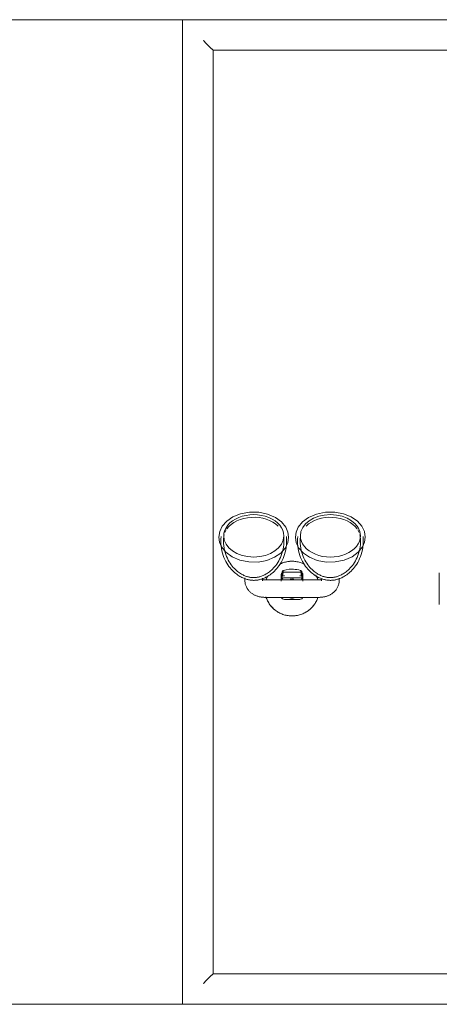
# Model space of a CAD drawing. Header units: millimetres. Extents: x -281 to 121694, y -16481 to 65128.
# Tile 9 of 256: x 14651 to 15034, y 11150 to 12050. Entities that reach past the tile are written whole.
import ezdxf

# ---------------------------------------------------------------- set-up
doc = ezdxf.new("R2010")
doc.units = ezdxf.units.MM
for name, color, linetype, lineweight in [('A--L$01A__Algemeen', 7, 'Continuous', 5), ('A--L74__VasteSanitaireVoorz', 1, 'Continuous', 5), ('A--L82__LosseGebruikersInvent', 1, 'Continuous', 5)]:
    doc.layers.add(name, color=color, linetype=linetype, lineweight=lineweight)

# ---------------------------------------------------------------- blocks, each defined once
blk = doc.blocks.new('NLRS_82_FU_UN_lab en spoel tafels_gen_kad - labtafel zonder onderkast dxbxh 900x1200x950-49224594-L_80_ 14')
at = {"layer": 'A--L$01A__Algemeen'}
blk.add_line((-300, 262.68), (-600, 262.68), dxfattribs=at)
blk = doc.blocks.new('NLRS_82_FU_UN_spoekbak_gen_kad - spoelbak dxbxh 900x900x957-V232-L_80_ 14')
at = {"layer": 'A--L$01A__Algemeen'}
for p, q in [((450, 322.68), (-450, 322.68)), ((450, -577.32), (450, 322.68)), ((423.73, 296.41), (429.27, 301.94)), ((422, 294.68), (-422, 294.68)), ((422, 294.68), (0, 294.68)), ((422, -549.32), (422, 294.68)), ((422, -549.32), (422, 294.68)), ((-422, -549.32), (422, -549.32)), ((0, -549.32), (422, -549.32)), ((429.27, -556.59), (423.73, -551.06)), ((-450, -577.32), (450, -577.32))]:
    blk.add_line(p, q, dxfattribs=at)
for points in [[(431.04, 303.71), (430.81, 303.49), (430.38, 303.06), (429.77, 302.45), (429.43, 302.1), (429.27, 301.94)], [(423.73, 296.41), (423.58, 296.26), (423.24, 295.91), (422.64, 295.32), (422.22, 294.89), (422, 294.68)], [(422, -549.32), (422.21, -549.54), (422.64, -549.96), (423.24, -550.57), (423.58, -550.9), (423.73, -551.06)], [(429.27, -556.59), (429.42, -556.75), (429.77, -557.09), (430.38, -557.71), (430.82, -558.14), (431.04, -558.36)]]:
    blk.add_open_spline(points, degree=3, dxfattribs=at)
at = {"layer": 'A--L74__VasteSanitaireVoorz'}
for p, q in [((215.5, -71.82), (215.5, -42.82)), ((215.5, -71.82), (215.5, -42.82)), ((215.5, -69.41), (215.5, -45.24)), ((215.5, -69.41), (215.5, -45.24)), ((215.5, -45.24), (215.5, -69.41)), ((215.5, -45.24), (215.5, -69.41)), ((215.5, -65.85), (215.5, -48.79)), ((215.5, -65.85), (215.5, -48.79)), ((215.5, -48.79), (215.5, -65.85)), ((215.5, -48.79), (215.5, -65.85)), ((215.5, -61.86), (215.5, -52.79)), ((215.5, -61.86), (215.5, -52.79)), ((215.5, -52.79), (215.5, -61.86)), ((215.5, -52.79), (215.5, -61.86)), ((375, -49.32), (325, -49.32)), ((357, -47.48), (343, -47.48)), ((307, -64.4), (307, -66.86)), ((323, -66.4), (323, -64.4)), ((325, -65.32), (375, -65.32)), ((340, -69.42), (340, -65.21)), ((340, -66.04), (340, -68.86)), ((340, -69.6), (340, -67.86)), ((340, -68.15), (340, -69.6)), ((340, -68.86), (343, -68.86)), ((341, -65.23), (341, -67.5)), ((341, -67.86), (341, -68.89)), ((341.43, -68.69), (342.95, -69.39)), ((343, -67.17), (357, -67.17)), ((357, -68.86), (360, -68.86)), ((357.05, -69.39), (358.57, -68.69)), ((359, -67.5), (359, -65.23)), ((359, -68.89), (359, -67.86)), ((360, -65.21), (360, -69.42)), ((360, -68.86), (360, -66.04)), ((360, -69.6), (360, -68.15)), ((377, -64.4), (377, -66.88)), ((393, -67.28), (393, -64.4)), ((357, -72.38), (343, -72.38))]:
    blk.add_line(p, q, dxfattribs=at)
at = {"layer": 'A--L74__VasteSanitaireVoorz', "flags": 128}
for points in [[(350, -32.32), (349, -32.34), (348, -32.4), (347.01, -32.5), (346.02, -32.64), (345.03, -32.82), (344.06, -33.04), (343.09, -33.3), (342.14, -33.59), (341.19, -33.93), (340.26, -34.3), (339.35, -34.71), (338.46, -35.15), (337.58, -35.63), (336.72, -36.14), (335.88, -36.69), (335.07, -37.27), (334.28, -37.88), (333.52, -38.53), (332.78, -39.2), (332.07, -39.91), (331.38, -40.64), (330.73, -41.4), (330.11, -42.18), (329.52, -42.99), (328.96, -43.82), (328.44, -44.67), (327.95, -45.54), (327.5, -46.43), (327.08, -47.34), (326.7, -48.27), (326.36, -49.2)], [(373.81, -49.72), (373.49, -48.77), (373.13, -47.84), (372.73, -46.92), (372.3, -46.02), (371.83, -45.14), (371.32, -44.27), (370.78, -43.43), (370.21, -42.61), (369.61, -41.81), (368.97, -41.04), (368.31, -40.3), (367.61, -39.58), (366.89, -38.89), (366.14, -38.23), (365.36, -37.6), (364.56, -37), (363.73, -36.43), (362.89, -35.9), (362.02, -35.4), (361.13, -34.94), (360.23, -34.51), (359.31, -34.12), (358.37, -33.77), (357.43, -33.45), (356.47, -33.17), (355.49, -32.94), (354.51, -32.74), (353.53, -32.57), (352.54, -32.45), (351.54, -32.37), (350.54, -32.33), (350, -32.32)], [(325, -49.32), (324.37, -49.33), (323.75, -49.36), (323.12, -49.4), (322.5, -49.47), (321.88, -49.55), (321.26, -49.64), (320.64, -49.76), (320.03, -49.89), (319.42, -50.05), (318.81, -50.22), (318.21, -50.41), (317.62, -50.62), (317.03, -50.84), (316.45, -51.09), (315.87, -51.36), (315.3, -51.64), (314.74, -51.95), (314.19, -52.28), (313.65, -52.63), (313.12, -53), (312.6, -53.39), (312.09, -53.81), (311.6, -54.25), (311.12, -54.71), (310.66, -55.2), (310.22, -55.71), (309.8, -56.24), (309.4, -56.8), (309.02, -57.38), (308.67, -57.98), (308.35, -58.6), (308.05, -59.25), (307.79, -59.92), (307.56, -60.6), (307.37, -61.3), (307.22, -62.01), (307.11, -62.73), (307.03, -63.46), (307, -64.2), (307, -64.4)], [(393, -64.4), (392.98, -63.66), (392.92, -62.93), (392.81, -62.2), (392.67, -61.49), (392.49, -60.79), (392.27, -60.1), (392.02, -59.43), (391.74, -58.78), (391.42, -58.14), (391.08, -57.54), (390.71, -56.95), (390.31, -56.39), (389.9, -55.85), (389.46, -55.33), (389, -54.84), (388.53, -54.37), (388.04, -53.93), (387.54, -53.5), (387.02, -53.11), (386.5, -52.73), (385.96, -52.37), (385.41, -52.04), (384.85, -51.73), (384.28, -51.43), (383.71, -51.16), (383.13, -50.91), (382.54, -50.68), (381.95, -50.46), (381.35, -50.27), (380.74, -50.09), (380.14, -49.93), (379.52, -49.79), (378.91, -49.67), (378.29, -49.57), (377.67, -49.49), (377.05, -49.42), (376.42, -49.37), (375.8, -49.34), (375.17, -49.32), (375, -49.32)], [(345.05, -100.65), (344.99, -98.4), (344.8, -96.16), (344.49, -93.96), (344.06, -91.81), (343.52, -89.72), (342.89, -87.71), (342.16, -85.78), (341.36, -83.94), (340.49, -82.2), (339.57, -80.57), (338.6, -79.04), (337.6, -77.61), (336.58, -76.29), (335.55, -75.07), (334.51, -73.95), (333.47, -72.92), (332.45, -71.99), (331.43, -71.14), (330.43, -70.36), (329.46, -69.66), (328.5, -69.03), (327.57, -68.47), (326.67, -67.96), (325.79, -67.51), (324.94, -67.1), (324.11, -66.74), (323.32, -66.43), (322.54, -66.15), (321.79, -65.9), (321.06, -65.69), (320.35, -65.51), (319.66, -65.35), (318.99, -65.22), (318.33, -65.11), (317.68, -65.02), (317.04, -64.95), (316.41, -64.9), (315.79, -64.87), (315.17, -64.86), (314.55, -64.86), (313.92, -64.88), (313.3, -64.92), (312.66, -64.98), (312.02, -65.06), (311.37, -65.16), (310.7, -65.28), (310.02, -65.42), (309.32, -65.59), (308.61, -65.79), (307.87, -66.01), (307.11, -66.27), (306.32, -66.57), (305.51, -66.9), (304.67, -67.28), (303.81, -67.71), (302.92, -68.19), (302, -68.72), (301.06, -69.31), (300.1, -69.98), (299.11, -70.71), (298.1, -71.52), (297.08, -72.41), (296.05, -73.39), (295.01, -74.46), (293.97, -75.62), (292.95, -76.89), (291.94, -78.25), (290.95, -79.73), (290, -81.31), (289.1, -82.99), (288.26, -84.77), (287.5, -86.65), (286.81, -88.62), (286.22, -90.67), (285.73, -92.79), (285.35, -94.97), (285.1, -97.19), (284.96, -99.43), (284.95, -100.65)], [(342.55, -100.65), (342.49, -98.54), (342.32, -96.44), (342.02, -94.38), (341.62, -92.37), (341.12, -90.41), (340.52, -88.52), (339.84, -86.72), (339.09, -85), (338.28, -83.38), (337.42, -81.85), (336.52, -80.42), (335.59, -79.09), (334.64, -77.86), (333.68, -76.73), (332.71, -75.69), (331.75, -74.74), (330.8, -73.87), (329.86, -73.08), (328.94, -72.37), (328.04, -71.72), (327.16, -71.14), (326.31, -70.63), (325.48, -70.16), (324.68, -69.75), (323.91, -69.38), (323.16, -69.05), (322.43, -68.77), (321.73, -68.51), (321.05, -68.29), (320.4, -68.1), (319.76, -67.94), (319.14, -67.8), (318.54, -67.68), (317.95, -67.58), (317.38, -67.5), (316.81, -67.44), (316.25, -67.4), (315.7, -67.37), (315.15, -67.36), (314.6, -67.36), (314.05, -67.38), (313.49, -67.42), (312.93, -67.47), (312.36, -67.54), (311.78, -67.62), (311.18, -67.73), (310.57, -67.86), (309.95, -68.01), (309.3, -68.19), (308.64, -68.39), (307.95, -68.63), (307.24, -68.89), (306.5, -69.2), (305.74, -69.54), (304.95, -69.93), (304.14, -70.37), (303.3, -70.86), (302.44, -71.4), (301.55, -72.01), (300.64, -72.69), (299.71, -73.43), (298.76, -74.26), (297.81, -75.16), (296.84, -76.16), (295.88, -77.24), (294.92, -78.42), (293.98, -79.69), (293.06, -81.07), (292.18, -82.54), (291.34, -84.11), (290.55, -85.78), (289.83, -87.54), (289.19, -89.38), (288.64, -91.3), (288.18, -93.29), (287.83, -95.33), (287.59, -97.4), (287.46, -99.51), (287.45, -100.65)], [(322.68, -65.84), (322.76, -65.8), (322.84, -65.76), (322.93, -65.72), (323.04, -65.67), (323.15, -65.63), (323.27, -65.59), (323.4, -65.55), (323.54, -65.51), (323.68, -65.47), (323.83, -65.44), (323.99, -65.41), (324.15, -65.38), (324.32, -65.36), (324.49, -65.35), (324.66, -65.33), (324.83, -65.33), (325, -65.32)], [(326.19, -64.93), (326.51, -65.88), (326.87, -66.81), (327.27, -67.73), (327.7, -68.63)], [(340, -64.21), (340, -66.92), (340, -68.95), (340, -69.42)], [(341, -67.5), (341, -72.1), (341, -69.57)], [(341.49, -70.87), (341.22, -70.48), (341.06, -70.03)], [(415.05, -100.65), (414.99, -98.4), (414.8, -96.16), (414.49, -93.96), (414.06, -91.81), (413.52, -89.72), (412.89, -87.71), (412.16, -85.78), (411.36, -83.94), (410.49, -82.2), (409.57, -80.57), (408.6, -79.04), (407.6, -77.61), (406.58, -76.29), (405.55, -75.07), (404.51, -73.95), (403.47, -72.92), (402.45, -71.99), (401.43, -71.14), (400.43, -70.36), (399.46, -69.66), (398.5, -69.03), (397.57, -68.47), (396.67, -67.96), (395.79, -67.51), (394.94, -67.1), (394.11, -66.74), (393.32, -66.43), (392.54, -66.15), (391.79, -65.9), (391.06, -65.69), (390.35, -65.51), (389.66, -65.35), (388.99, -65.22), (388.33, -65.11), (387.68, -65.02), (387.04, -64.95), (386.41, -64.9), (385.79, -64.87), (385.17, -64.86), (384.55, -64.86), (383.92, -64.88), (383.3, -64.92), (382.66, -64.98), (382.02, -65.06), (381.37, -65.16), (380.7, -65.28), (380.02, -65.42), (379.32, -65.59), (378.61, -65.79), (377.87, -66.01), (377.11, -66.27), (376.32, -66.57), (375.51, -66.9), (374.67, -67.28), (373.81, -67.71), (372.92, -68.19), (372, -68.72), (371.06, -69.31), (370.1, -69.98), (369.11, -70.71), (368.1, -71.52), (367.08, -72.41), (366.05, -73.39), (365.01, -74.46), (363.97, -75.62), (362.95, -76.89), (361.94, -78.25), (360.95, -79.73), (360, -81.31), (359.1, -82.99), (358.26, -84.77), (357.5, -86.65), (356.81, -88.62), (356.22, -90.67), (355.73, -92.79), (355.35, -94.97), (355.1, -97.19), (354.96, -99.43), (354.95, -100.65)], [(412.55, -100.65), (412.49, -98.54), (412.32, -96.44), (412.02, -94.38), (411.62, -92.37), (411.12, -90.41), (410.52, -88.52), (409.84, -86.72), (409.09, -85), (408.28, -83.38), (407.42, -81.85), (406.52, -80.42), (405.59, -79.09), (404.64, -77.86), (403.68, -76.73), (402.71, -75.69), (401.75, -74.74), (400.8, -73.87), (399.86, -73.08), (398.94, -72.37), (398.04, -71.72), (397.16, -71.14), (396.31, -70.63), (395.48, -70.16), (394.68, -69.75), (393.91, -69.38), (393.16, -69.05), (392.43, -68.77), (391.73, -68.51), (391.05, -68.29), (390.4, -68.1), (389.76, -67.94), (389.14, -67.8), (388.54, -67.68), (387.95, -67.58), (387.38, -67.5), (386.81, -67.44), (386.25, -67.4), (385.7, -67.37), (385.15, -67.36), (384.6, -67.36), (384.05, -67.38), (383.49, -67.42), (382.93, -67.47), (382.36, -67.54), (381.78, -67.62), (381.18, -67.73), (380.57, -67.86), (379.95, -68.01), (379.3, -68.19), (378.64, -68.39), (377.95, -68.63), (377.24, -68.89), (376.5, -69.2), (375.74, -69.54), (374.95, -69.93), (374.14, -70.37), (373.3, -70.86), (372.44, -71.4), (371.55, -72.01), (370.64, -72.69), (369.71, -73.43), (368.76, -74.26), (367.81, -75.16), (366.84, -76.16), (365.88, -77.24), (364.92, -78.42), (363.98, -79.69), (363.06, -81.07), (362.18, -82.54), (361.34, -84.11), (360.55, -85.78), (359.83, -87.54), (359.19, -89.38), (358.64, -91.3), (358.18, -93.29), (357.83, -95.33), (357.59, -97.4), (357.46, -99.51), (357.45, -100.65)], [(358.94, -70.03), (358.78, -70.48), (358.51, -70.87)], [(359, -69.57), (359, -72.1), (359, -67.5)], [(360, -69.42), (360, -67.6), (360, -65.09), (360, -64.21)], [(360, -66.92), (360, -68.95), (360, -69.6)], [(372.05, -69.11), (372.5, -68.22), (372.92, -67.31), (373.3, -66.38), (373.64, -65.44)], [(375, -65.32), (375.17, -65.33), (375.35, -65.33), (375.52, -65.35), (375.69, -65.36), (375.85, -65.38), (376.01, -65.41), (376.17, -65.44), (376.32, -65.47), (376.47, -65.51), (376.6, -65.55), (376.73, -65.59), (376.85, -65.63), (376.97, -65.67), (377.07, -65.72), (377.16, -65.76), (377.25, -65.8), (377.32, -65.84), (377.38, -65.88), (377.43, -65.91), (377.46, -65.94), (377.49, -65.96), (377.51, -65.97)], [(338.87, -79.71), (339.77, -80.13), (340.69, -80.53), (341.63, -80.88), (342.57, -81.2), (343.53, -81.47), (344.51, -81.71), (345.49, -81.91), (346.47, -82.07), (347.46, -82.2), (348.46, -82.28), (349.46, -82.32), (350, -82.32)], [(341, -72.19), (341.02, -72.47), (341.17, -72.93), (341.35, -73.23), (341.52, -73.44), (341.83, -73.68), (342.18, -73.84)], [(342.18, -73.84), (343.88, -74.32), (345.55, -74.68), (347.14, -74.91), (348.53, -75.04), (350.97, -75.06), (352.74, -74.93), (355.31, -74.51), (357.82, -73.84)], [(350, -82.32), (351, -82.3), (352, -82.24), (352.99, -82.14), (353.98, -82), (354.97, -81.83), (355.94, -81.61), (356.91, -81.35), (357.86, -81.05), (358.81, -80.72), (359.74, -80.35), (360.65, -79.94), (361.54, -79.5)], [(357.82, -73.84), (358.08, -73.73), (358.28, -73.6), (358.59, -73.32), (358.76, -73.06), (358.94, -72.62), (359, -72.19)], [(346.9, -104.38), (346.09, -99.24), (343.68, -94.32), (339.66, -89.8), (334.05, -85.95), (327.02, -83.11), (318.95, -81.6), (310.47, -81.65), (302.31, -83.31), (295.17, -86.38), (289.54, -90.53), (285.66, -95.35), (283.73, -99.85), (283.1, -104.38)], [(353.1, -104.38), (353.91, -99.24), (356.32, -94.32), (360.34, -89.8), (365.95, -85.95), (372.98, -83.11), (381.05, -81.6), (389.53, -81.65), (397.69, -83.31), (404.83, -86.38), (410.46, -90.53), (414.34, -95.35), (416.27, -99.85), (416.9, -104.38)], [(283.1, -104.38), (283.91, -109.53), (286.32, -114.45), (290.34, -118.97), (295.95, -122.81), (302.98, -125.66), (311.05, -127.17), (319.53, -127.11), (327.69, -125.46), (334.83, -122.38), (340.46, -118.24), (344.34, -113.41), (346.27, -108.92), (346.9, -104.38)], [(284.95, -100.65), (285.01, -102.9), (285.16, -104.81)], [(287.45, -100.65), (287.51, -102.76), (287.65, -104.55)], [(342.35, -104.55), (342.51, -102.45), (342.55, -100.65)], [(344.84, -104.81), (345.01, -102.57), (345.05, -100.65)], [(416.9, -104.38), (416.09, -109.53), (413.68, -114.45), (409.66, -118.97), (404.05, -122.81), (397.02, -125.66), (388.95, -127.17), (380.47, -127.11), (372.31, -125.46), (365.17, -122.38), (359.54, -118.24), (355.66, -113.41), (353.73, -108.92), (353.1, -104.38)], [(354.95, -100.65), (355.01, -102.9), (355.16, -104.81)], [(357.45, -100.65), (357.51, -102.76), (357.65, -104.55)], [(412.35, -104.55), (412.51, -102.45), (412.55, -100.65)], [(414.84, -104.81), (415.01, -102.57), (415.05, -100.65)]]:
    blk.add_lwpolyline(points, dxfattribs=at)
at = {"layer": 'A--L74__VasteSanitaireVoorz'}
for radius, start, end in [(25, 120.83632, 140.14475), (25, 90, 100.99751), (25, 79.00249, 90), (25, 39.85525, 59.16368), (25, 18.79078, 30.10977), (25, 156.94193, 161.20922), (8.8, 90, 103.02326), (8.8, 76.97674, 90), (25, 198.79078, 210.10977), (8.8, 258.88092, 270), (8.8, 270, 281.78414), (25, 336.94193, 341.20922), (25, 259.00249, 270), (25, 270, 280.99751)]:
    blk.add_arc((350, -57.32), radius, start, end, dxfattribs=at)
for centre, major_axis, ratio, start_param, end_param in [((343, -50.43), (-3, 0), 0.98425, 4.712389, 5.759587), ((343, -50.43), (3, 0), 0.98425, 1.832596, 2.617994), ((357, -50.43), (3, 0), 0.98425, 0.523599, 1.570796), ((357, -50.43), (3, 0), 0.98425, 0.523599, 1.308997), ((343, -64.21), (3, 0), 0.98425, 3.665191, 4.712389), ((343, -67.49), (2, 0), 0.961631, 3.141768, 3.811137), ((357, -64.21), (-3, 0), 0.98425, 1.570796, 2.617994), ((357, -67.49), (2, 0), 0.961631, 5.613641, 6.28301), ((315, -105.52), (27.43, 0), 0.707107, 0, 3.141593), ((385, -105.52), (-27.43, 0), 0.707107, 3.141593, 6.283185), ((315, -105.52), (27.43, 0), 0.707107, 3.141593, 6.283185), ((315, -103.11), (27.43, 0), 0.707107, 3.228433, 3.312917), ((385, -105.52), (-27.43, 0), 0.707107, 0, 3.141593), ((385, -103.11), (27.43, 0), 0.707107, 6.111861, 6.196345), ((315, -103.11), (27.43, 0), 0.707107, 3.425235, 3.56242), ((315, -103.11), (27.43, 0), 0.707107, 3.609518, 5.654867), ((385, -103.11), (27.43, 0), 0.707107, 3.769911, 5.81526), ((385, -103.11), (27.43, 0), 0.707107, 5.862358, 5.999543)]:
    blk.add_ellipse(centre, major_axis=major_axis, ratio=ratio, start_param=start_param, end_param=end_param, dxfattribs=at)
for points, knots in [([(343, -72.38), (342.54, -72.38), (341.88, -72.23), (341.11, -71.75), (340.55, -71.2), (340.11, -70.41), (340, -69.76), (340, -69.42)], [0, 0, 0, 0, 0.285714, 0.428571, 0.571429, 0.785714, 1, 1, 1, 1]), ([(340, -69.6), (340, -70.05), (340.15, -70.72), (340.63, -71.49), (341.11, -71.97), (341.49, -72.21), (341.7, -72.31)], [0, 0, 0, 0, 0.2857143, 0.4285714, 0.5714286, 0.7142857, 0.7142857, 0.7142857, 0.7142857]), ([(360, -69.42), (360, -69.87), (359.85, -70.52), (359.37, -71.28), (358.81, -71.83), (358.01, -72.27), (357.34, -72.38), (357, -72.38)], [0, 0, 0, 0, 0.285714, 0.428571, 0.571429, 0.785714, 1, 1, 1, 1]), ([(358.3, -72.31), (358.5, -72.21), (358.89, -71.97), (359.45, -71.41), (359.89, -70.6), (360, -69.94), (360, -69.6)], [0.2857143, 0.2857143, 0.2857143, 0.2857143, 0.4285714, 0.5714286, 0.7857143, 1, 1, 1, 1])]:
    blk.add_open_spline(points, degree=3, knots=knots, dxfattribs=at)
for points in [[(341.43, -68.69), (341.65, -71.57), (341.86, -73.24), (342.07, -73.71)], [(357.93, -73.71), (358.14, -73.24), (358.35, -71.57), (358.57, -68.69)]]:
    blk.add_open_spline(points, degree=3, dxfattribs=at)
blk = doc.blocks.new('NLRS_82_FU_UN_lab en spoel tafels_gen_kad - labtafel zonder onderkast dxbxh 900x1200x950-V403-L_80_ 14')
at = {"layer": 'A--L$01A__Algemeen'}
blk.add_line((-600, -637.32), (600, -637.32), dxfattribs=at)

msp = doc.modelspace()

# ---------------------------------------------------------------- block references
at = {"layer": 'A--L82__LosseGebruikersInvent', "rotation": 180}
for name, p in [('NLRS_82_FU_UN_lab en spoel tafels_gen_kad - labtafel zonder onderkast dxbxh 900x1200x950-V403-L_80_ 14', (14199.99, 11412.41)), ('NLRS_82_FU_UN_spoekbak_gen_kad - spoelbak dxbxh 900x900x957-V232-L_80_ 14', (15249.99, 11472.41))]:
    msp.add_blockref(name, p, dxfattribs=at)
at = {"layer": 'A--L82__LosseGebruikersInvent'}
msp.add_blockref('NLRS_82_FU_UN_lab en spoel tafels_gen_kad - labtafel zonder onderkast dxbxh 900x1200x950-49224594-L_80_ 14', (15099.99, 10887.06), dxfattribs=at)

doc.saveas('drawing.dxf')
